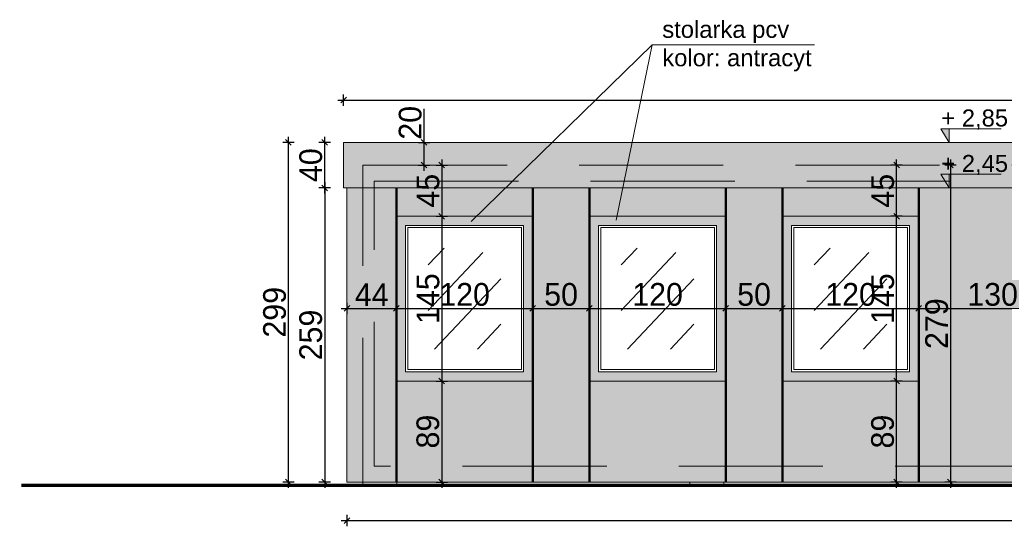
# Model space of a CAD drawing. Header units: millimetres. Extents: x 1962 to 3194, y -795 to -219.
# Tile 244 of 256: x 2783.46 to 2792.13, y -476.32 to -471.86. Entities that reach past the tile are written whole.
import ezdxf

# ---------------------------------------------------------------- set-up
doc = ezdxf.new("R2010")
doc.units = ezdxf.units.MM
doc.linetypes.add('HIDDEN', pattern=[9.525, 6.35, -3.175])
doc.layers.get('0').update_dxf_attribs({"lineweight": 5})
doc.layers.get('Defpoints').update_dxf_attribs({"lineweight": 9})
for name, color, linetype, lineweight in [('A_elewacje kolorystyka', 252, 'Continuous', 9), ('A_elewacje opisy', 63, 'Continuous', 9), ('A_hidden', 137, 'HIDDEN', 9), ('A_koty wysokośc.', 53, 'Continuous', 9), ('A_obiekty kontenery', 152, 'Continuous', 9), ('A_obiekty trybuny', 126, 'Continuous', 9), ('A_przekrojowe', 42, 'Continuous', 9), ('A_widok', 142, 'Continuous', 9), ('A_wymiary kasetony elewacyjne', 64, 'Continuous', 9)]:
    doc.layers.add(name, color=color, linetype=linetype, lineweight=lineweight)
doc.styles.get("Standard").update_dxf_attribs({"font": 'arial.ttf'})
doc.styles.add('wymiary pzt', font='txt')
doc.dimstyles.new('wymiary detale', dxfattribs={"dimtxt": 0.2, "dimasz": 0.05, "dimexe": 0.05, "dimexo": 0, "dimgap": 0.02, "dimtad": 1, "dimdec": 0, "dimlfac": 100, "dimzin": 0, "dimtxsty": 'wymiary pzt', "dimblk": 'OBLIQUE', "dimcen": 0.1, "dimdle": 0.05, "dimadec": 1, "dimazin": 0, "dimtfac": 1, "dimtmove": 0, "dimatfit": 3, "dimfxl": 0, "dimarcsym": 0})

# ---------------------------------------------------------------- blocks, each defined once
blk = doc.blocks.new('zw$CA91')
at = {"layer": 'A_koty wysokośc.'}
h = blk.add_hatch(color=256, dxfattribs=at)
h.dxf.hatch_style = 1
h.paths.add_polyline_path([(-0.448, 0.753), (0, 0), (0, 0.753)])
blk.add_lwpolyline([(2.874, 0.753), (-0.448, 0.753), (0, 0), (0, 0.753)], dxfattribs=at)
blk = doc.blocks.new('_Oblique')
at = {"color": 0, "linetype": 'ByBlock', "lineweight": -2}
blk.add_line((-0.5, -0.5), (0.5, 0.5), dxfattribs=at)
blk = doc.blocks.new('*D276')
at = {"layer": 'A_wymiary kasetony elewacyjne', "color": 0, "lineweight": -2}
for p, q in [((2786.2944, -474.3988), (2786.8304, -474.3988)), ((2786.3444, -474.3488), (2786.3444, -474.4488)), ((2786.7804, -474.3488), (2786.7804, -474.4488))]:
    blk.add_line(p, q, dxfattribs=at)
at = {"layer": 'Defpoints', "color": 0}
for p in [(2786.3444, -473.338), (2786.7804, -473.338), (2786.7804, -474.3988)]:
    blk.add_point(p, dxfattribs=at)
at = {"layer": 'A_wymiary kasetony elewacyjne', "color": 0, "lineweight": -2, "xscale": 0.05, "yscale": 0.05, "zscale": 0.05, "rotation": 180}
blk.add_blockref('_Oblique', (2786.3444, -474.3988), dxfattribs=at)
at = {"layer": 'A_wymiary kasetony elewacyjne', "color": 0, "lineweight": -2, "xscale": 0.05, "yscale": 0.05, "zscale": 0.05}
blk.add_blockref('_Oblique', (2786.7804, -474.3988), dxfattribs=at)
at = {"layer": 'A_wymiary kasetony elewacyjne', "color": 0, "insert": (2786.5624, -474.2788), "char_height": 0.2, "attachment_point": 5, "style": 'wymiary pzt'}
blk.add_mtext('44', dxfattribs=at)
blk = doc.blocks.new('*D277')
at = {"layer": 'A_wymiary kasetony elewacyjne', "color": 0, "lineweight": -2}
for p, q in [((2786.7304, -474.3988), (2788.0304, -474.3988)), ((2786.7804, -474.3488), (2786.7804, -474.4488)), ((2787.9804, -474.3488), (2787.9804, -474.4488))]:
    blk.add_line(p, q, dxfattribs=at)
at = {"layer": 'Defpoints', "color": 0}
for p in [(2786.7804, -473.338), (2787.9804, -473.338), (2787.9804, -474.3988)]:
    blk.add_point(p, dxfattribs=at)
at = {"layer": 'A_wymiary kasetony elewacyjne', "color": 0, "lineweight": -2, "xscale": 0.05, "yscale": 0.05, "zscale": 0.05, "rotation": 180}
blk.add_blockref('_Oblique', (2786.7804, -474.3988), dxfattribs=at)
at = {"layer": 'A_wymiary kasetony elewacyjne', "color": 0, "lineweight": -2, "xscale": 0.05, "yscale": 0.05, "zscale": 0.05}
blk.add_blockref('_Oblique', (2787.9804, -474.3988), dxfattribs=at)
at = {"layer": 'A_wymiary kasetony elewacyjne', "color": 0, "insert": (2787.3804, -474.2768), "char_height": 0.2, "attachment_point": 5, "style": 'wymiary pzt'}
blk.add_mtext('120', dxfattribs=at)
blk = doc.blocks.new('*D278')
at = {"layer": 'A_wymiary kasetony elewacyjne', "color": 0, "lineweight": -2}
for p, q in [((2787.9304, -474.3988), (2788.5304, -474.3988)), ((2787.9804, -474.3488), (2787.9804, -474.4488)), ((2788.4804, -474.3488), (2788.4804, -474.4488))]:
    blk.add_line(p, q, dxfattribs=at)
at = {"layer": 'Defpoints', "color": 0}
for p in [(2787.9804, -473.338), (2788.4804, -473.338), (2788.4804, -474.3988)]:
    blk.add_point(p, dxfattribs=at)
at = {"layer": 'A_wymiary kasetony elewacyjne', "color": 0, "lineweight": -2, "xscale": 0.05, "yscale": 0.05, "zscale": 0.05, "rotation": 180}
blk.add_blockref('_Oblique', (2787.9804, -474.3988), dxfattribs=at)
at = {"layer": 'A_wymiary kasetony elewacyjne', "color": 0, "lineweight": -2, "xscale": 0.05, "yscale": 0.05, "zscale": 0.05}
blk.add_blockref('_Oblique', (2788.4804, -474.3988), dxfattribs=at)
at = {"layer": 'A_wymiary kasetony elewacyjne', "color": 0, "insert": (2788.2304, -474.2768), "char_height": 0.2, "attachment_point": 5, "style": 'wymiary pzt'}
blk.add_mtext('50', dxfattribs=at)
blk = doc.blocks.new('*D279')
at = {"layer": 'A_wymiary kasetony elewacyjne', "color": 0, "lineweight": -2}
for p, q in [((2788.4304, -474.3988), (2789.7304, -474.3988)), ((2788.4804, -474.3488), (2788.4804, -474.4488)), ((2789.6804, -474.3488), (2789.6804, -474.4488))]:
    blk.add_line(p, q, dxfattribs=at)
at = {"layer": 'Defpoints', "color": 0}
for p in [(2788.4804, -473.338), (2789.6804, -473.338), (2789.6804, -474.3988)]:
    blk.add_point(p, dxfattribs=at)
at = {"layer": 'A_wymiary kasetony elewacyjne', "color": 0, "lineweight": -2, "xscale": 0.05, "yscale": 0.05, "zscale": 0.05, "rotation": 180}
blk.add_blockref('_Oblique', (2788.4804, -474.3988), dxfattribs=at)
at = {"layer": 'A_wymiary kasetony elewacyjne', "color": 0, "lineweight": -2, "xscale": 0.05, "yscale": 0.05, "zscale": 0.05}
blk.add_blockref('_Oblique', (2789.6804, -474.3988), dxfattribs=at)
at = {"layer": 'A_wymiary kasetony elewacyjne', "color": 0, "insert": (2789.0804, -474.2768), "char_height": 0.2, "attachment_point": 5, "style": 'wymiary pzt'}
blk.add_mtext('120', dxfattribs=at)
blk = doc.blocks.new('*D280')
at = {"layer": 'A_wymiary kasetony elewacyjne', "color": 0, "lineweight": -2}
for p, q in [((2789.6304, -474.3988), (2790.2304, -474.3988)), ((2789.6804, -474.3488), (2789.6804, -474.4488)), ((2790.1804, -474.3488), (2790.1804, -474.4488))]:
    blk.add_line(p, q, dxfattribs=at)
at = {"layer": 'Defpoints', "color": 0}
for p in [(2789.6804, -473.338), (2790.1804, -473.338), (2790.1804, -474.3988)]:
    blk.add_point(p, dxfattribs=at)
at = {"layer": 'A_wymiary kasetony elewacyjne', "color": 0, "lineweight": -2, "xscale": 0.05, "yscale": 0.05, "zscale": 0.05, "rotation": 180}
blk.add_blockref('_Oblique', (2789.6804, -474.3988), dxfattribs=at)
at = {"layer": 'A_wymiary kasetony elewacyjne', "color": 0, "lineweight": -2, "xscale": 0.05, "yscale": 0.05, "zscale": 0.05}
blk.add_blockref('_Oblique', (2790.1804, -474.3988), dxfattribs=at)
at = {"layer": 'A_wymiary kasetony elewacyjne', "color": 0, "insert": (2789.9304, -474.2768), "char_height": 0.2, "attachment_point": 5, "style": 'wymiary pzt'}
blk.add_mtext('50', dxfattribs=at)
blk = doc.blocks.new('*D281')
at = {"layer": 'A_wymiary kasetony elewacyjne', "color": 0, "lineweight": -2}
for p, q in [((2790.1304, -474.3988), (2791.4304, -474.3988)), ((2790.1804, -474.3488), (2790.1804, -474.4488)), ((2791.3804, -474.3488), (2791.3804, -474.4488))]:
    blk.add_line(p, q, dxfattribs=at)
at = {"layer": 'Defpoints', "color": 0}
for p in [(2790.1804, -473.338), (2791.3804, -473.338), (2791.3804, -474.3988)]:
    blk.add_point(p, dxfattribs=at)
at = {"layer": 'A_wymiary kasetony elewacyjne', "color": 0, "lineweight": -2, "xscale": 0.05, "yscale": 0.05, "zscale": 0.05, "rotation": 180}
blk.add_blockref('_Oblique', (2790.1804, -474.3988), dxfattribs=at)
at = {"layer": 'A_wymiary kasetony elewacyjne', "color": 0, "lineweight": -2, "xscale": 0.05, "yscale": 0.05, "zscale": 0.05}
blk.add_blockref('_Oblique', (2791.3804, -474.3988), dxfattribs=at)
at = {"layer": 'A_wymiary kasetony elewacyjne', "color": 0, "insert": (2790.7804, -474.2768), "char_height": 0.2, "attachment_point": 5, "style": 'wymiary pzt'}
blk.add_mtext('120', dxfattribs=at)
blk = doc.blocks.new('*D282')
at = {"layer": 'A_wymiary kasetony elewacyjne', "color": 0, "lineweight": -2}
for p, q in [((2791.3304, -474.3988), (2792.7324, -474.3988)), ((2791.3804, -474.3488), (2791.3804, -474.4488)), ((2792.6824, -474.3488), (2792.6824, -474.4488))]:
    blk.add_line(p, q, dxfattribs=at)
at = {"layer": 'Defpoints', "color": 0}
for p in [(2791.3804, -473.338), (2792.6824, -473.338), (2792.6824, -474.3988)]:
    blk.add_point(p, dxfattribs=at)
at = {"layer": 'A_wymiary kasetony elewacyjne', "color": 0, "lineweight": -2, "xscale": 0.05, "yscale": 0.05, "zscale": 0.05, "rotation": 180}
blk.add_blockref('_Oblique', (2791.3804, -474.3988), dxfattribs=at)
at = {"layer": 'A_wymiary kasetony elewacyjne', "color": 0, "lineweight": -2, "xscale": 0.05, "yscale": 0.05, "zscale": 0.05}
blk.add_blockref('_Oblique', (2792.6824, -474.3988), dxfattribs=at)
at = {"layer": 'A_wymiary kasetony elewacyjne', "color": 0, "insert": (2792.0314, -474.2768), "char_height": 0.2, "attachment_point": 5, "style": 'wymiary pzt'}
blk.add_mtext('130', dxfattribs=at)
blk = doc.blocks.new('*D466')
at = {"layer": 'A_wymiary kasetony elewacyjne', "color": 0, "lineweight": -2}
for p, q in [((2786.198, -473.338), (2786.098, -473.338)), ((2786.148, -473.288), (2786.148, -475.978)), ((2786.198, -475.928), (2786.098, -475.928))]:
    blk.add_line(p, q, dxfattribs=at)
at = {"layer": 'Defpoints', "color": 0}
for p in [(2786.3444, -473.338), (2786.148, -475.928), (2786.3444, -475.928)]:
    blk.add_point(p, dxfattribs=at)
at = {"layer": 'A_wymiary kasetony elewacyjne', "color": 0, "lineweight": -2, "xscale": 0.05, "yscale": 0.05, "zscale": 0.05}
for p, rotation in [((2786.148, -473.338), 90), ((2786.148, -475.928), 270)]:
    blk.add_blockref('_Oblique', p, dxfattribs=dict(at, rotation=rotation))
at = {"layer": 'A_wymiary kasetony elewacyjne', "color": 0, "insert": (2786.0259, -474.633), "char_height": 0.2, "attachment_point": 5, "rotation": 90, "style": 'wymiary pzt'}
blk.add_mtext('259', dxfattribs=at)
blk = doc.blocks.new('*D467')
at = {"layer": 'A_wymiary kasetony elewacyjne', "color": 0, "lineweight": -2}
for p, q in [((2786.148, -473.388), (2786.148, -472.888)), ((2786.198, -472.938), (2786.098, -472.938)), ((2786.198, -473.338), (2786.098, -473.338))]:
    blk.add_line(p, q, dxfattribs=at)
at = {"layer": 'Defpoints', "color": 0}
for p in [(2786.148, -472.938), (2786.3144, -472.938), (2786.3144, -473.338)]:
    blk.add_point(p, dxfattribs=at)
at = {"layer": 'A_wymiary kasetony elewacyjne', "color": 0, "lineweight": -2, "xscale": 0.05, "yscale": 0.05, "zscale": 0.05}
for p, rotation in [((2786.148, -472.938), 90), ((2786.148, -473.338), 270)]:
    blk.add_blockref('_Oblique', p, dxfattribs=dict(at, rotation=rotation))
at = {"layer": 'A_wymiary kasetony elewacyjne', "color": 0, "insert": (2786.0259, -473.138), "char_height": 0.2, "attachment_point": 5, "rotation": 90, "style": 'wymiary pzt'}
blk.add_mtext('40', dxfattribs=at)
blk = doc.blocks.new('*D468')
at = {"layer": 'A_wymiary kasetony elewacyjne', "color": 0, "lineweight": -2}
for p, q in [((2787.0241, -472.938), (2787.0241, -472.643)), ((2786.9741, -472.938), (2787.0741, -472.938)), ((2787.0241, -473.188), (2787.0241, -472.938)), ((2786.9741, -473.138), (2787.0741, -473.138))]:
    blk.add_line(p, q, dxfattribs=at)
at = {"layer": 'Defpoints', "color": 0}
for p in [(2786.3144, -472.938), (2787.0241, -472.938), (2786.3144, -473.138)]:
    blk.add_point(p, dxfattribs=at)
at = {"layer": 'A_wymiary kasetony elewacyjne', "color": 0, "lineweight": -2, "xscale": 0.05, "yscale": 0.05, "zscale": 0.05}
for p, rotation in [((2787.0241, -472.938), 90), ((2787.0241, -473.138), 270)]:
    blk.add_blockref('_Oblique', p, dxfattribs=dict(at, rotation=rotation))
at = {"layer": 'A_wymiary kasetony elewacyjne', "color": 0, "insert": (2786.902, -472.7655), "char_height": 0.2, "attachment_point": 5, "rotation": 90, "style": 'wymiary pzt'}
blk.add_mtext('20', dxfattribs=at)
blk = doc.blocks.new('*D469')
at = {"layer": 'A_wymiary kasetony elewacyjne', "color": 0, "lineweight": -2}
for p, q in [((2787.1798, -473.088), (2787.1798, -473.638)), ((2787.1298, -473.138), (2787.2298, -473.138)), ((2787.1298, -473.588), (2787.2298, -473.588))]:
    blk.add_line(p, q, dxfattribs=at)
at = {"layer": 'Defpoints', "color": 0}
for p in [(2786.7804, -473.138), (2786.7804, -473.588), (2787.1798, -473.588)]:
    blk.add_point(p, dxfattribs=at)
at = {"layer": 'A_wymiary kasetony elewacyjne', "color": 0, "lineweight": -2, "xscale": 0.05, "yscale": 0.05, "zscale": 0.05}
for p, rotation in [((2787.1798, -473.138), 90), ((2787.1798, -473.588), 270)]:
    blk.add_blockref('_Oblique', p, dxfattribs=dict(at, rotation=rotation))
at = {"layer": 'A_wymiary kasetony elewacyjne', "color": 0, "insert": (2787.0587, -473.363), "char_height": 0.2, "attachment_point": 5, "rotation": 90, "style": 'wymiary pzt'}
blk.add_mtext('45', dxfattribs=at)
blk = doc.blocks.new('*D470')
at = {"layer": 'A_wymiary kasetony elewacyjne', "color": 0, "lineweight": -2}
for p, q in [((2787.1298, -473.588), (2787.2298, -473.588)), ((2787.1798, -473.538), (2787.1798, -475.088)), ((2787.1298, -475.038), (2787.2298, -475.038))]:
    blk.add_line(p, q, dxfattribs=at)
at = {"layer": 'Defpoints', "color": 0}
for p in [(2786.7804, -473.588), (2786.7804, -475.038), (2787.1798, -475.038)]:
    blk.add_point(p, dxfattribs=at)
at = {"layer": 'A_wymiary kasetony elewacyjne', "color": 0, "lineweight": -2, "xscale": 0.05, "yscale": 0.05, "zscale": 0.05}
for p, rotation in [((2787.1798, -473.588), 90), ((2787.1798, -475.038), 270)]:
    blk.add_blockref('_Oblique', p, dxfattribs=dict(at, rotation=rotation))
at = {"layer": 'A_wymiary kasetony elewacyjne', "color": 0, "insert": (2787.0587, -474.313), "char_height": 0.2, "attachment_point": 5, "rotation": 90, "style": 'wymiary pzt'}
blk.add_mtext('145', dxfattribs=at)
blk = doc.blocks.new('*D471')
at = {"layer": 'A_wymiary kasetony elewacyjne', "color": 0, "lineweight": -2}
for p, q in [((2787.1798, -474.988), (2787.1798, -475.978)), ((2787.1298, -475.038), (2787.2298, -475.038)), ((2787.1298, -475.928), (2787.2298, -475.928))]:
    blk.add_line(p, q, dxfattribs=at)
at = {"layer": 'Defpoints', "color": 0}
for p in [(2786.7804, -475.038), (2786.7804, -475.928), (2787.1798, -475.928)]:
    blk.add_point(p, dxfattribs=at)
at = {"layer": 'A_wymiary kasetony elewacyjne', "color": 0, "lineweight": -2, "xscale": 0.05, "yscale": 0.05, "zscale": 0.05}
for p, rotation in [((2787.1798, -475.038), 90), ((2787.1798, -475.928), 270)]:
    blk.add_blockref('_Oblique', p, dxfattribs=dict(at, rotation=rotation))
at = {"layer": 'A_wymiary kasetony elewacyjne', "color": 0, "insert": (2787.0577, -475.483), "char_height": 0.2, "attachment_point": 5, "rotation": 90, "style": 'wymiary pzt'}
blk.add_mtext('89', dxfattribs=at)
blk = doc.blocks.new('*D472')
at = {"layer": 'A_wymiary kasetony elewacyjne', "color": 0, "lineweight": -2}
for p, q in [((2791.1851, -475.978), (2791.1851, -474.988)), ((2791.2351, -475.038), (2791.1351, -475.038)), ((2791.2351, -475.928), (2791.1351, -475.928))]:
    blk.add_line(p, q, dxfattribs=at)
at = {"layer": 'Defpoints', "color": 0}
for p in [(2791.1851, -475.038), (2791.3804, -475.038), (2791.3804, -475.928)]:
    blk.add_point(p, dxfattribs=at)
at = {"layer": 'A_wymiary kasetony elewacyjne', "color": 0, "lineweight": -2, "xscale": 0.05, "yscale": 0.05, "zscale": 0.05}
for p, rotation in [((2791.1851, -475.038), 90), ((2791.1851, -475.928), 270)]:
    blk.add_blockref('_Oblique', p, dxfattribs=dict(at, rotation=rotation))
at = {"layer": 'A_wymiary kasetony elewacyjne', "color": 0, "insert": (2791.063, -475.483), "char_height": 0.2, "attachment_point": 5, "rotation": 90, "style": 'wymiary pzt'}
blk.add_mtext('89', dxfattribs=at)
blk = doc.blocks.new('*D473')
at = {"layer": 'A_wymiary kasetony elewacyjne', "color": 0, "lineweight": -2}
for p, q in [((2791.2351, -473.588), (2791.1351, -473.588)), ((2791.1851, -475.088), (2791.1851, -473.538)), ((2791.2351, -475.038), (2791.1351, -475.038))]:
    blk.add_line(p, q, dxfattribs=at)
at = {"layer": 'Defpoints', "color": 0}
for p in [(2791.1851, -473.588), (2791.3804, -473.588), (2791.3804, -475.038)]:
    blk.add_point(p, dxfattribs=at)
at = {"layer": 'A_wymiary kasetony elewacyjne', "color": 0, "lineweight": -2, "xscale": 0.05, "yscale": 0.05, "zscale": 0.05}
for p, rotation in [((2791.1851, -473.588), 90), ((2791.1851, -475.038), 270)]:
    blk.add_blockref('_Oblique', p, dxfattribs=dict(at, rotation=rotation))
at = {"layer": 'A_wymiary kasetony elewacyjne', "color": 0, "insert": (2791.064, -474.313), "char_height": 0.2, "attachment_point": 5, "rotation": 90, "style": 'wymiary pzt'}
blk.add_mtext('145', dxfattribs=at)
blk = doc.blocks.new('*D474')
at = {"layer": 'A_wymiary kasetony elewacyjne', "color": 0, "lineweight": -2}
for p, q in [((2791.1851, -473.638), (2791.1851, -473.088)), ((2791.2351, -473.138), (2791.1351, -473.138)), ((2791.2351, -473.588), (2791.1351, -473.588))]:
    blk.add_line(p, q, dxfattribs=at)
at = {"layer": 'Defpoints', "color": 0}
for p in [(2791.1851, -473.138), (2791.3804, -473.138), (2791.3804, -473.588)]:
    blk.add_point(p, dxfattribs=at)
at = {"layer": 'A_wymiary kasetony elewacyjne', "color": 0, "lineweight": -2, "xscale": 0.05, "yscale": 0.05, "zscale": 0.05}
for p, rotation in [((2791.1851, -473.138), 90), ((2791.1851, -473.588), 270)]:
    blk.add_blockref('_Oblique', p, dxfattribs=dict(at, rotation=rotation))
at = {"layer": 'A_wymiary kasetony elewacyjne', "color": 0, "insert": (2791.064, -473.363), "char_height": 0.2, "attachment_point": 5, "rotation": 90, "style": 'wymiary pzt'}
blk.add_mtext('45', dxfattribs=at)
blk = doc.blocks.new('*D475')
at = {"layer": 'A_wymiary kasetony elewacyjne', "color": 0, "lineweight": -2}
for p, q in [((2791.6604, -473.088), (2791.6604, -475.978)), ((2791.7104, -473.138), (2791.6104, -473.138)), ((2791.7104, -475.928), (2791.6104, -475.928))]:
    blk.add_line(p, q, dxfattribs=at)
at = {"layer": 'Defpoints', "color": 0}
for p in [(2792.6824, -473.138), (2791.6604, -475.928), (2792.6824, -475.928)]:
    blk.add_point(p, dxfattribs=at)
at = {"layer": 'A_wymiary kasetony elewacyjne', "color": 0, "lineweight": -2, "xscale": 0.05, "yscale": 0.05, "zscale": 0.05}
for p, rotation in [((2791.6604, -473.138), 90), ((2791.6604, -475.928), 270)]:
    blk.add_blockref('_Oblique', p, dxfattribs=dict(at, rotation=rotation))
at = {"layer": 'A_wymiary kasetony elewacyjne', "color": 0, "insert": (2791.5393, -474.533), "char_height": 0.2, "attachment_point": 5, "rotation": 90, "style": 'wymiary pzt'}
blk.add_mtext('279', dxfattribs=at)
blk = doc.blocks.new('*D510')
at = {"layer": 'A_wymiary kasetony elewacyjne', "color": 0, "lineweight": -2}
for p, q in [((2785.8283, -475.978), (2785.8283, -472.888)), ((2785.8783, -472.938), (2785.7783, -472.938)), ((2785.8783, -475.928), (2785.7783, -475.928))]:
    blk.add_line(p, q, dxfattribs=at)
at = {"layer": 'Defpoints', "color": 0}
for p in [(2785.8283, -472.938), (2786.3444, -472.938), (2786.3444, -475.928)]:
    blk.add_point(p, dxfattribs=at)
at = {"layer": 'A_wymiary kasetony elewacyjne', "color": 0, "lineweight": -2, "xscale": 0.05, "yscale": 0.05, "zscale": 0.05}
for p, rotation in [((2785.8283, -472.938), 90), ((2785.8283, -475.928), 270)]:
    blk.add_blockref('_Oblique', p, dxfattribs=dict(at, rotation=rotation))
at = {"layer": 'A_wymiary kasetony elewacyjne', "color": 0, "insert": (2785.7073, -474.433), "char_height": 0.2, "attachment_point": 5, "rotation": 90, "style": 'wymiary pzt'}
blk.add_mtext('299', dxfattribs=at)
blk = doc.blocks.new('*D638')
at = {"layer": 'A_wymiary kasetony elewacyjne', "color": 0, "lineweight": -2}
for p, q in [((2786.3444, -476.2165), (2786.3444, -476.3165)), ((2813.4424, -476.2165), (2813.4424, -476.3165)), ((2786.2944, -476.2665), (2813.4924, -476.2665))]:
    blk.add_line(p, q, dxfattribs=at)
at = {"layer": 'Defpoints', "color": 0}
for p in [(2786.3444, -475.928), (2813.4424, -475.928), (2813.4424, -476.2665)]:
    blk.add_point(p, dxfattribs=at)
at = {"layer": 'A_wymiary kasetony elewacyjne', "color": 0, "lineweight": -2, "xscale": 0.05, "yscale": 0.05, "zscale": 0.05, "rotation": 180}
blk.add_blockref('_Oblique', (2786.3444, -476.2665), dxfattribs=at)
at = {"layer": 'A_wymiary kasetony elewacyjne', "color": 0, "lineweight": -2, "xscale": 0.05, "yscale": 0.05, "zscale": 0.05}
blk.add_blockref('_Oblique', (2813.4424, -476.2665), dxfattribs=at)
at = {"layer": 'A_wymiary kasetony elewacyjne', "color": 0, "insert": (2799.8934, -476.1445), "char_height": 0.2, "attachment_point": 5, "style": 'wymiary pzt'}
blk.add_mtext('2710', dxfattribs=at)
blk = doc.blocks.new('*D639')
at = {"layer": 'A_wymiary kasetony elewacyjne', "color": 0, "lineweight": -2}
for p, q in [((2786.2644, -472.5649), (2813.5224, -472.5649)), ((2786.3144, -472.6149), (2786.3144, -472.5149)), ((2813.4724, -472.6149), (2813.4724, -472.5149))]:
    blk.add_line(p, q, dxfattribs=at)
at = {"layer": 'Defpoints', "color": 0}
for p in [(2813.4724, -472.5649), (2786.3144, -472.938), (2813.4724, -472.938)]:
    blk.add_point(p, dxfattribs=at)
at = {"layer": 'A_wymiary kasetony elewacyjne', "color": 0, "lineweight": -2, "xscale": 0.05, "yscale": 0.05, "zscale": 0.05, "rotation": 180}
blk.add_blockref('_Oblique', (2786.3144, -472.5649), dxfattribs=at)
at = {"layer": 'A_wymiary kasetony elewacyjne', "color": 0, "lineweight": -2, "xscale": 0.05, "yscale": 0.05, "zscale": 0.05}
blk.add_blockref('_Oblique', (2813.4724, -472.5649), dxfattribs=at)
at = {"layer": 'A_wymiary kasetony elewacyjne', "color": 0, "insert": (2799.8934, -472.4428), "char_height": 0.2, "attachment_point": 5, "style": 'wymiary pzt'}
blk.add_mtext('2716', dxfattribs=at)

msp = doc.modelspace()

# ---------------------------------------------------------------- hatches: boundary and pattern name
at = {"layer": 'A_elewacje kolorystyka'}
h = msp.add_hatch(color=256, dxfattribs=at)
h.dxf.hatch_style = 1
h.paths.add_polyline_path([(2786.3144, -472.938), (2786.3144, -473.338), (2792.7124, -473.338), (2792.7124, -472.938)])
h = msp.add_hatch(color=9, dxfattribs=at)
h.dxf.hatch_style = 1
h.paths.add_polyline_path([(2786.3444, -475.928), (2792.6824, -475.928), (2792.6824, -473.338), (2786.3444, -473.338)])
h.paths.add_polyline_path([(2788.4804, -475.038), (2788.4804, -473.588), (2789.6804, -473.588), (2789.6804, -475.038)], flags=16)
h.paths.add_polyline_path([(2788.5604, -473.668), (2788.5604, -474.958), (2789.6004, -474.958), (2789.6004, -473.668)], flags=0)
h.paths.add_polyline_path([(2788.5804, -473.688), (2788.5804, -474.938), (2789.5804, -474.938), (2789.5804, -473.688)], flags=0)
h.paths.add_polyline_path([(2786.7804, -475.038), (2786.7804, -473.588), (2787.9804, -473.588), (2787.9804, -475.038)], flags=16)
h.paths.add_polyline_path([(2786.8604, -473.668), (2786.8604, -474.958), (2787.9004, -474.958), (2787.9004, -473.668)], flags=0)
h.paths.add_polyline_path([(2786.8804, -473.688), (2786.8804, -474.938), (2787.8804, -474.938), (2787.8804, -473.688)], flags=0)
h.paths.add_polyline_path([(2790.1804, -475.038), (2790.1804, -473.588), (2791.3804, -473.588), (2791.3804, -475.038)], flags=16)
h.paths.add_polyline_path([(2790.2604, -473.668), (2790.2604, -474.958), (2791.3004, -474.958), (2791.3004, -473.668)], flags=0)
h.paths.add_polyline_path([(2790.2804, -473.688), (2790.2804, -474.938), (2791.2804, -474.938), (2791.2804, -473.688)], flags=0)
h = msp.add_hatch(color=251, dxfattribs=at)
h.dxf.hatch_style = 1
h.paths.add_polyline_path([(2788.4804, -475.038), (2788.4804, -473.588), (2789.6804, -473.588), (2789.6804, -475.038)])
h.paths.add_polyline_path([(2788.5604, -473.668), (2788.5604, -474.958), (2789.6004, -474.958), (2789.6004, -473.668)], flags=16)
h.paths.add_polyline_path([(2788.5804, -473.688), (2788.5804, -474.938), (2789.5804, -474.938), (2789.5804, -473.688)], flags=0)
h.paths.add_polyline_path([(2790.1804, -475.038), (2790.1804, -473.588), (2791.3804, -473.588), (2791.3804, -475.038)])
h.paths.add_polyline_path([(2790.2604, -473.668), (2790.2604, -474.958), (2791.3004, -474.958), (2791.3004, -473.668)], flags=16)
h.paths.add_polyline_path([(2790.2804, -473.688), (2790.2804, -474.938), (2791.2804, -474.938), (2791.2804, -473.688)], flags=0)
h.paths.add_polyline_path([(2786.7804, -475.038), (2786.7804, -473.588), (2787.9804, -473.588), (2787.9804, -475.038)])
h.paths.add_polyline_path([(2786.8604, -473.668), (2786.8604, -474.958), (2787.9004, -474.958), (2787.9004, -473.668)], flags=16)
h.paths.add_polyline_path([(2786.8804, -473.688), (2786.8804, -474.938), (2787.8804, -474.938), (2787.8804, -473.688)], flags=0)

# ---------------------------------------------------------------- linework, layer by layer
at = {"layer": 'A_elewacje kolorystyka', "color": 251, "const_width": 0.02}
for points in [[(2786.7804, -473.338), (2786.7804, -475.928)], [(2787.9804, -473.338), (2787.9804, -475.928)], [(2788.4804, -473.338), (2788.4804, -475.928)], [(2789.6804, -473.338), (2789.6804, -475.928)], [(2790.1804, -473.338), (2790.1804, -475.928)], [(2791.3804, -473.338), (2791.3804, -475.928)]]:
    msp.add_lwpolyline(points, dxfattribs=at)
at = {"layer": 'A_elewacje opisy'}
msp.add_line((2789.0322, -472.0802), (2787.4398, -473.6329), dxfattribs=at)
msp.add_lwpolyline([(2790.4611, -472.0802), (2789.0322, -472.0802), (2788.7164, -473.6223)], dxfattribs=at)
at = {"layer": 'A_hidden', "ltscale": 0.2}
for points in [[(2792.5424, -475.928), (2786.4844, -475.928), (2786.4844, -473.138), (2792.5424, -473.138)], [(2786.5844, -473.278), (2792.4424, -473.278), (2792.4424, -475.788), (2786.5844, -475.788)]]:
    msp.add_lwpolyline(points, close=True, dxfattribs=at)
at = {"layer": 'A_obiekty kontenery', "ltscale": 0.2}
for points in [[(2786.4844, -475.9564), (2786.7844, -475.9564), (2786.7844, -475.928), (2786.4844, -475.928)], [(2789.3634, -475.9564), (2789.6634, -475.9564), (2789.6634, -475.928), (2789.3634, -475.928)]]:
    msp.add_lwpolyline(points, close=True, dxfattribs=at)
at = {"layer": 'A_obiekty trybuny'}
for p, q in [((2787.1996, -473.868), (2787.0604, -474.0156)), ((2788.8996, -473.868), (2788.7604, -474.0156)), ((2790.5996, -473.868), (2790.4604, -474.0156)), ((2787.5404, -473.907), (2787.0604, -474.4159)), ((2789.2404, -473.907), (2788.7604, -474.4159)), ((2790.9404, -473.907), (2790.4604, -474.4159)), ((2787.7004, -474.1376), (2787.1153, -474.758)), ((2789.4004, -474.1376), (2788.8153, -474.758)), ((2791.1004, -474.1376), (2790.5153, -474.758)), ((2787.7004, -474.5379), (2787.4928, -474.758)), ((2789.4004, -474.5379), (2789.1928, -474.758)), ((2791.1004, -474.5379), (2790.8928, -474.758))]:
    msp.add_line(p, q, dxfattribs=at)
at = {"layer": 'A_przekrojowe', "const_width": 0.03}
msp.add_lwpolyline([(2783.4766, -475.9564), (2841.4326, -475.9564)], dxfattribs=at)
at = {"layer": 'A_widok'}
for p, q in [((2786.3144, -472.938), (2786.3144, -473.338)), ((2813.4724, -472.938), (2786.3144, -472.938)), ((2813.4724, -473.338), (2786.3144, -473.338)), ((2786.3444, -473.338), (2786.3444, -475.928)), ((2786.3444, -475.928), (2792.6824, -475.928))]:
    msp.add_line(p, q, dxfattribs=at)
for points in [[(2786.7804, -473.588), (2787.9804, -473.588), (2787.9804, -475.038), (2786.7804, -475.038)], [(2788.4804, -473.588), (2789.6804, -473.588), (2789.6804, -475.038), (2788.4804, -475.038)], [(2790.1804, -473.588), (2791.3804, -473.588), (2791.3804, -475.038), (2790.1804, -475.038)], [(2786.8604, -473.668), (2787.9004, -473.668), (2787.9004, -474.958), (2786.8604, -474.958)], [(2786.8804, -473.688), (2787.8804, -473.688), (2787.8804, -474.938), (2786.8804, -474.938)], [(2788.5604, -473.668), (2789.6004, -473.668), (2789.6004, -474.958), (2788.5604, -474.958)], [(2788.5804, -473.688), (2789.5804, -473.688), (2789.5804, -474.938), (2788.5804, -474.938)], [(2790.2604, -473.668), (2791.3004, -473.668), (2791.3004, -474.958), (2790.2604, -474.958)], [(2790.2804, -473.688), (2791.2804, -473.688), (2791.2804, -474.938), (2790.2804, -474.938)]]:
    msp.add_lwpolyline(points, close=True, dxfattribs=at)

# ---------------------------------------------------------------- block references
at = {"layer": 'A_koty wysokośc.', "xscale": 0.16, "yscale": 0.16, "zscale": 0.16, "rotation": 359.9999999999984}
for p in [(2791.6476, -472.938), (2791.6476, -473.338)]:
    msp.add_blockref('zw$CA91', p, dxfattribs=at)

# ---------------------------------------------------------------- texts
at = {"layer": 'A_elewacje opisy', "insert": (2789.1217, -472.0903), "char_height": 0.15, "width": 3.380296, "attachment_point": 4}
msp.add_mtext('stolarka pcv\\Pkolor: antracyt', dxfattribs=at)
at = {"layer": 'A_koty wysokośc.', "char_height": 0.15, "width": 1.778312, "attachment_point": 4}
for s, insert in [('+ 2,85', (2791.5794, -472.7368)), ('+ 2,45', (2791.5794, -473.1368))]:
    msp.add_mtext(s, dxfattribs=dict(at, insert=insert))

# ---------------------------------------------------------------- dimensions: what is measured, and where the dimension line sits
at = {"layer": 'A_wymiary kasetony elewacyjne'}
for p1, p2, distance, picture, middle in [((2786.3144, -472.938), (2813.4724, -472.938), 0.3731, '*D639', (2799.8934, -472.4428)), ((2786.3144, -473.138), (2786.3144, -472.938), -0.7097, '*D468', (2786.902, -472.7655)), ((2786.3444, -475.928), (2786.3444, -472.938), 0.516, '*D510', (2785.7073, -474.433)), ((2786.3144, -473.338), (2786.3144, -472.938), 0.1664, '*D467', (2786.0259, -473.138)), ((2786.7804, -473.138), (2786.7804, -473.588), 0.3994, '*D469', (2787.0587, -473.363)), ((2792.6824, -473.138), (2792.6824, -475.928), -1.022, '*D475', (2791.5393, -474.533)), ((2786.3444, -473.338), (2786.3444, -475.928), -0.1964, '*D466', (2786.0259, -474.633)), ((2791.3804, -475.928), (2791.3804, -475.038), 0.1953, '*D472', (2791.063, -475.483)), ((2786.3444, -475.928), (2813.4424, -475.928), -0.3385, '*D638', (2799.8934, -476.1445))]:
    dim = msp.add_aligned_dim(p1=p1, p2=p2, distance=distance, dimstyle='wymiary detale', dxfattribs=at)
    dim.commit()
    dim.dimension.update_dxf_attribs({"geometry": picture, "text_midpoint": middle})
for base, p1, p2, angle, picture, middle in [((2791.1851, -473.138), (2791.3804, -473.588), (2791.3804, -473.138), 90, '*D474', (2791.064, -473.363)), ((2787.1798, -475.038), (2786.7804, -473.588), (2786.7804, -475.038), 270, '*D470', (2787.0587, -474.313)), ((2791.1851, -473.588), (2791.3804, -475.038), (2791.3804, -473.588), 90, '*D473', (2791.064, -474.313)), ((2787.1798, -475.928), (2786.7804, -475.038), (2786.7804, -475.928), 270, '*D471', (2787.0577, -475.483))]:
    dim = msp.add_linear_dim(base=base, p1=p1, p2=p2, angle=angle, dimstyle='wymiary detale', override={"dimtmove": 1}, dxfattribs=at)
    dim.commit()
    dim.dimension.update_dxf_attribs({"geometry": picture, "text_midpoint": middle})
for base, p1, p2, picture, middle in [((2786.7804, -474.3988), (2786.3444, -473.338), (2786.7804, -473.338), '*D276', (2786.5624, -474.2788)), ((2787.9804, -474.3988), (2786.7804, -473.338), (2787.9804, -473.338), '*D277', (2787.3804, -474.2768)), ((2788.4804, -474.3988), (2787.9804, -473.338), (2788.4804, -473.338), '*D278', (2788.2304, -474.2768)), ((2789.6804, -474.3988), (2788.4804, -473.338), (2789.6804, -473.338), '*D279', (2789.0804, -474.2768)), ((2790.1804, -474.3988), (2789.6804, -473.338), (2790.1804, -473.338), '*D280', (2789.9304, -474.2768)), ((2791.3804, -474.3988), (2790.1804, -473.338), (2791.3804, -473.338), '*D281', (2790.7804, -474.2768)), ((2792.6824, -474.3988), (2791.3804, -473.338), (2792.6824, -473.338), '*D282', (2792.0314, -474.2768))]:
    dim = msp.add_linear_dim(base=base, p1=p1, p2=p2, dimstyle='wymiary detale', override={"dimtmove": 1}, dxfattribs=at)
    dim.commit()
    dim.dimension.update_dxf_attribs({"geometry": picture, "text_midpoint": middle})

doc.saveas('drawing.dxf')
